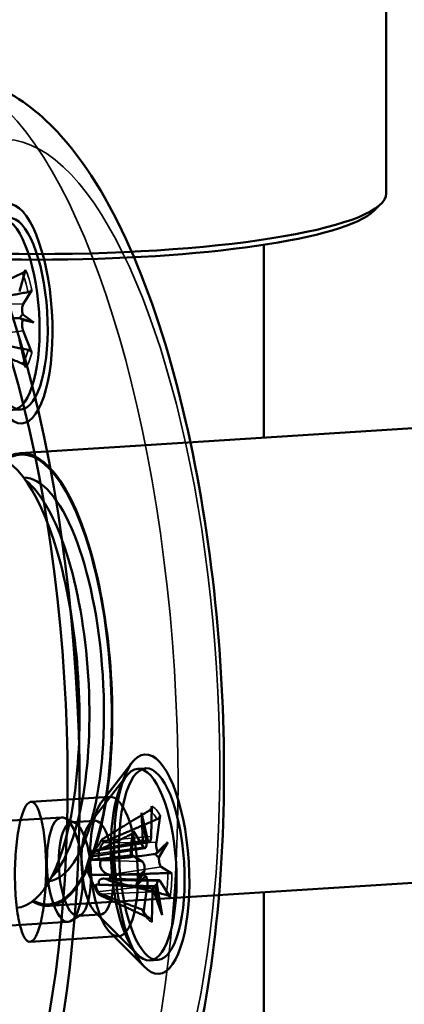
# Model space of a CAD drawing. Header units: millimetres. Extents: x 814 to 3201, y 212 to 4576.
# Tile 9 of 69: x 1665 to 1676, y 1612 to 1640. Entities that reach past the tile are written whole.
import ezdxf

# ---------------------------------------------------------------- set-up
doc = ezdxf.new("R2010")
doc.units = ezdxf.units.MM
doc.header["$LTSCALE"] = 18
doc.layers.add('Widoczne (ISO)', color=7, linetype='Continuous', lineweight=50)
doc.layers.add('Widoczne wąskie (ISO)', color=7, linetype='Continuous', lineweight=35)

msp = doc.modelspace()

# ---------------------------------------------------------------- linework, layer by layer
at = {"layer": 'Widoczne (ISO)'}
for p, q in [((1675.207, 1634.893), (1675.207, 1649.756)), ((1674.854, 1634.396), (1675.05, 1634.587)), ((1671.707, 1633.423), (1671.707, 1627.895)), ((1664.882, 1632.706), (1664.705, 1632.079)), ((1665.059, 1632.12), (1664.814, 1631.718)), ((1665.122, 1631.197), (1664.72, 1631.322)), ((1665.122, 1631.197), (1664.801, 1631.422)), ((1664.801, 1631.267), (1665.122, 1631.197)), ((1664.732, 1627.454), (1719.892, 1630.94)), ((1665.063, 1630.33), (1664.815, 1630.958)), ((1664.889, 1629.905), (1664.708, 1630.697)), ((1664.748, 1628.704), (1664.517, 1628.689)), ((1667.057, 1617.455), (1667.932, 1618.586)), ((1668.323, 1618.419), (1668.091, 1618.404)), ((1666.705, 1616.821), (1667.772, 1618.202)), ((1665.552, 1614.48), (1720.712, 1617.966)), ((1665.037, 1617.46), (1667.29, 1617.602)), ((1668.495, 1617.336), (1668.478, 1616.469)), ((1665.912, 1617.014), (1657.414, 1616.477)), ((1666.292, 1616.863), (1666.003, 1616.996)), ((1666.861, 1616.92), (1666.209, 1616.879)), ((1668.201, 1617.141), (1668.352, 1616.249)), ((1668.201, 1617.141), (1668.242, 1616.362)), ((1668.397, 1616.311), (1668.201, 1617.141)), ((1668.737, 1617.068), (1668.627, 1616.305)), ((1667.972, 1616.619), (1668.256, 1616.165)), ((1668.298, 1616.135), (1666.726, 1615.888)), ((1668.421, 1616.304), (1666.798, 1616.049)), ((1668.957, 1616.306), (1668.6, 1615.967)), ((1668.957, 1616.306), (1668.672, 1616.007)), ((1668.701, 1615.864), (1668.957, 1616.306)), ((1666.617, 1615.556), (1666.729, 1615.929)), ((1667.92, 1615.946), (1668.223, 1615.751)), ((1668.602, 1615.967), (1668.56, 1615.96)), ((1666.617, 1615.556), (1666.781, 1615.186)), ((1669.073, 1615.403), (1668.769, 1615.598)), ((1668.699, 1615.214), (1667.118, 1615.261)), ((1668.292, 1615.485), (1668.036, 1615.043)), ((1668.036, 1615.043), (1668.164, 1615.368)), ((1668.036, 1615.043), (1668.321, 1615.342)), ((1668.185, 1615.369), (1668.071, 1615.372)), ((1668.576, 1615.046), (1666.937, 1615.094)), ((1668.255, 1614.281), (1668.366, 1615.044)), ((1668.792, 1614.208), (1668.522, 1614.972)), ((1668.596, 1615.038), (1668.792, 1614.208)), ((1668.792, 1614.208), (1668.641, 1615.1)), ((1669.02, 1614.73), (1668.737, 1615.184)), ((1668.498, 1614.013), (1668.515, 1614.88)), ((1671.707, 1614.869), (1671.707, 1537.752)), ((1666.459, 1614.218), (1666.189, 1614.05)), ((1667.031, 1614.233), (1666.379, 1614.191)), ((1666.863, 1614.311), (1668.096, 1613.076)), ((1666.101, 1614.02), (1657.603, 1613.483)), ((1665.011, 1613.45), (1667.542, 1613.61)), ((1667.293, 1613.727), (1668.303, 1612.715)), ((1668.67, 1612.93), (1668.438, 1612.915))]:
    msp.add_line(p, q, dxfattribs=at)
for centre, major_axis, ratio, start_param, end_param in [((1660.443, 1620.67), (1.104, -17.465), 0.336824, 5.002141, 10.705823), ((1660.443, 1620.67), (1.041, -16.467), 0.336824, 5.02026, 10.687703), ((1665.207, 1634.893), (10, 0), 0.173648, 3.141593, 6.283185), ((1665.207, 1634.696), (-9.8, 0), 0.173648, 0.177254, 2.964339), ((1664.857, 1631.529), (-0.013, 0.213), 0.336824, 0.448645, 2.075594), ((1665.049, 1631.512), (0.327, 0.205), 0.192131, 2.303657, 2.959964), ((1665.05, 1631.15), (-0.33, 0.174), 0.048911, 0.088378, 0.744685), ((1664.858, 1631.108), (-0.013, 0.213), 0.336824, 0.70779, 2.334738), ((1665.142, 1620.967), (-0.41, 6.487), 0.336824, 2.924867, 6.499911), ((1665.142, 1620.967), (-0.407, 6.446), 0.336824, 2.938682, 6.486096), ((1664.202, 1620.907), (0.41, -6.487), 0.336824, 0, 3.141593), ((1665.142, 1620.967), (-0.366, 5.788), 0.336824, 3.16613, 6.258648), ((1664.672, 1620.937), (0.376, -5.947), 0.336824, 0.291861, 2.849732), ((1667.027, 1615.582), (-0.052, 0.819), 0.336824, 5.771078, 5.995422), ((1668.484, 1616.369), (0.252, -0.105), 0.614881, 3.773606, 4.429914), ((1668.59, 1616.514), (-0.369, -0.118), 0.449735, 0.228551, 0.884859), ((1668.405, 1616.516), (0.013, -0.213), 0.336824, 5.984746, 7.611694), ((1668.282, 1616.348), (0.013, -0.213), 0.336824, 5.725602, 7.35255), ((1668.695, 1616.196), (-0.013, 0.213), 0.336824, 1.013213, 2.640161), ((1667.027, 1615.582), (0.052, -0.819), 0.336824, 4.200281, 4.424626), ((1668.892, 1616.18), (0.292, 0.213), 0.042691, 3.17254, 3.828848), ((1668.96, 1615.844), (-0.36, 0.149), 0.266681, 0.227419, 0.883727), ((1668.773, 1615.805), (0.013, -0.213), 0.336824, 4.41395, 6.040898), ((1668.219, 1615.544), (-0.013, 0.213), 0.336824, 4.41395, 6.040898), ((1667.027, 1615.582), (-0.052, 0.819), 0.336824, 4.200281, 4.424626), ((1668.418, 1615.53), (-0.281, -0.21), 0.122756, 5.08584, 5.742147), ((1668.486, 1615.193), (0.352, -0.16), 0.206887, 2.150434, 2.806742), ((1668.298, 1615.153), (0.013, -0.213), 0.336824, 1.013213, 2.640161), ((1668.588, 1614.833), (-0.013, 0.213), 0.336824, 5.984746, 7.611694), ((1668.894, 1615.004), (0.376, 0.087), 0.479619, 2.19327, 2.849578), ((1668.788, 1614.859), (-0.26, 0.132), 0.496596, 5.761564, 6.417872), ((1668.71, 1615.001), (-0.013, 0.213), 0.336824, 5.725602, 7.35255), ((1667.027, 1615.582), (0.052, -0.819), 0.336824, 5.771078, 5.995422)]:
    msp.add_ellipse(centre, major_axis=major_axis, ratio=ratio, start_param=start_param, end_param=end_param, dxfattribs=at)
for centre, major_axis in [((1664.575, 1631.448), (0.199, -3.144)), ((1664.343, 1631.433), (-0.173, 2.745)), ((1664.575, 1631.448), (-0.173, 2.745)), ((1668.496, 1615.675), (-0.199, 3.144)), ((1668.265, 1615.66), (0.173, -2.745)), ((1668.496, 1615.675), (0.173, -2.745)), ((1667.416, 1615.606), (0.126, -1.996)), ((1666.006, 1615.517), (0.095, -1.497)), ((1666.946, 1615.577), (0.085, -1.344)), ((1666.294, 1615.535), (0.085, -1.344))]:
    msp.add_ellipse(centre, major_axis=major_axis, ratio=0.336824, dxfattribs=at)
for points, knots in [([(1662.159, 1638.313), (1662.817, 1638.355), (1663.476, 1638.213), (1664.771, 1637.625), (1665.368, 1637.129), (1666.722, 1635.623), (1667.39, 1634.458), (1668.568, 1631.704), (1669.066, 1630.111), (1669.842, 1626.737), (1670.129, 1624.973), (1670.496, 1621.394), (1670.58, 1619.583), (1670.542, 1616.058), (1670.419, 1614.345), (1669.966, 1611.142), (1669.633, 1609.659), (1668.711, 1606.987), (1668.125, 1605.816), (1666.92, 1604.495), (1666.505, 1604.144), (1665.526, 1603.602), (1664.954, 1603.42), (1664.366, 1603.383)], [2.591019, 2.591019, 2.591019, 2.591019, 2.768473, 2.768473, 2.993714, 2.993714, 3.350167, 3.350167, 3.707794, 3.707794, 4.045885, 4.045885, 4.378455, 4.378455, 4.711879, 4.711879, 5.053332, 5.053332, 5.418145, 5.418145, 5.574198, 5.574198, 5.732612, 5.732612, 5.732612, 5.732612]), ([(1664.882, 1632.706), (1664.879, 1632.694), (1664.871, 1632.679), (1664.853, 1632.655), (1664.839, 1632.642), (1664.814, 1632.624), (1664.8, 1632.615), (1664.787, 1632.609)], [0.02076039, 0.02076039, 0.02076039, 0.02076039, 0.02593303, 0.02593303, 0.03109721, 0.03109721, 0.03532758, 0.03532758, 0.03532758, 0.03532758]), ([(1664.951, 1632.066), (1664.965, 1632.068), (1664.98, 1632.072), (1665.008, 1632.082), (1665.023, 1632.089), (1665.045, 1632.104), (1665.054, 1632.113), (1665.059, 1632.12)], [0.04758377, 0.04758377, 0.04758377, 0.04758377, 0.05181414, 0.05181414, 0.05697832, 0.05697832, 0.06215096, 0.06215096, 0.06215096, 0.06215096]), ([(1664.72, 1631.322), (1664.697, 1631.322), (1664.675, 1631.321), (1664.497, 1631.317), (1664.312, 1631.311), (1663.878, 1631.294), (1663.598, 1631.282), (1663.26, 1631.268), (1663.201, 1631.265), (1663.143, 1631.263)], [-2.7963552, -2.7963552, -2.7963552, -2.7963552, -2.7900399, -2.7900399, -2.7426847, -2.7426847, -2.6569758, -2.6569758, -2.6392228, -2.6392228, -2.6392228, -2.6392228]), ([(1665.063, 1630.33), (1665.058, 1630.342), (1665.049, 1630.356), (1665.027, 1630.377), (1665.011, 1630.387), (1664.984, 1630.4), (1664.969, 1630.405), (1664.954, 1630.409)], [0.02076039, 0.02076039, 0.02076039, 0.02076039, 0.02593303, 0.02593303, 0.03109721, 0.03109721, 0.03532758, 0.03532758, 0.03532758, 0.03532758]), ([(1664.793, 1630.014), (1664.806, 1630.009), (1664.82, 1630), (1664.845, 1629.981), (1664.859, 1629.966), (1664.877, 1629.938), (1664.885, 1629.92), (1664.889, 1629.905)], [0.04758377, 0.04758377, 0.04758377, 0.04758377, 0.05181414, 0.05181414, 0.05697832, 0.05697832, 0.06215096, 0.06215096, 0.06215096, 0.06215096]), ([(1665.268, 1617.178), (1665.221, 1617.307), (1665.165, 1617.401), (1665.048, 1617.478), (1664.987, 1617.46), (1664.877, 1617.335), (1664.821, 1617.22), (1664.723, 1616.901), (1664.681, 1616.696), (1664.62, 1616.264), (1664.596, 1616.007), (1664.574, 1615.479), (1664.576, 1615.208), (1664.598, 1614.719), (1664.622, 1614.471), (1664.689, 1614.041), (1664.733, 1613.861), (1664.826, 1613.603), (1664.883, 1613.509), (1665, 1613.432), (1665.061, 1613.45), (1665.17, 1613.575), (1665.226, 1613.69), (1665.324, 1614.009), (1665.366, 1614.214), (1665.427, 1614.646), (1665.45, 1614.903), (1665.473, 1615.431), (1665.472, 1615.702), (1665.449, 1616.191), (1665.426, 1616.439), (1665.359, 1616.869), (1665.315, 1617.05), (1665.268, 1617.178)], [0, 0, 0, 0, 0.076125, 0.076125, 0.15225, 0.15225, 0.227548, 0.227548, 0.302846, 0.302846, 0.378145, 0.378145, 0.453443, 0.453443, 0.529568, 0.529568, 0.605692, 0.605692, 0.681822, 0.681822, 0.757951, 0.757951, 0.83325, 0.83325, 0.908548, 0.908548, 0.983847, 0.983847, 1.059146, 1.059146, 1.135275, 1.135275, 1.211404, 1.211404, 1.211404, 1.211404]), ([(1668.495, 1617.336), (1668.495, 1617.319), (1668.491, 1617.299), (1668.478, 1617.267), (1668.467, 1617.249), (1668.447, 1617.226), (1668.434, 1617.216), (1668.422, 1617.208)], [0.02076039, 0.02076039, 0.02076039, 0.02076039, 0.02593303, 0.02593303, 0.03109721, 0.03109721, 0.03532758, 0.03532758, 0.03532758, 0.03532758]), ([(1668.647, 1616.96), (1668.661, 1616.966), (1668.675, 1616.974), (1668.699, 1616.994), (1668.712, 1617.009), (1668.729, 1617.036), (1668.735, 1617.054), (1668.737, 1617.068)], [0.04758377, 0.04758377, 0.04758377, 0.04758377, 0.05181414, 0.05181414, 0.05697832, 0.05697832, 0.06215096, 0.06215096, 0.06215096, 0.06215096]), ([(1668.242, 1616.362), (1668.223, 1616.355), (1668.203, 1616.349), (1668.047, 1616.301), (1667.876, 1616.264), (1667.475, 1616.182), (1667.213, 1616.135), (1666.894, 1616.079), (1666.839, 1616.07), (1666.784, 1616.06)], [-2.7963552, -2.7963552, -2.7963552, -2.7963552, -2.7900399, -2.7900399, -2.7426847, -2.7426847, -2.6569758, -2.6569758, -2.6392228, -2.6392228, -2.6392228, -2.6392228]), ([(1667.979, 1616.588), (1667.972, 1616.55), (1667.966, 1616.51), (1667.955, 1616.428), (1667.951, 1616.386), (1667.942, 1616.3), (1667.939, 1616.256), (1667.933, 1616.167), (1667.931, 1616.121), (1667.929, 1616.029), (1667.928, 1615.983), (1667.928, 1615.936)], [4.4942866, 4.4942866, 4.4942866, 4.4942866, 4.5815016, 4.5815016, 4.6687165, 4.6687165, 4.7559315, 4.7559315, 4.8431464, 4.8431464, 4.9303613, 4.9303613, 4.9303613, 4.9303613]), ([(1667.939, 1616.545), (1667.949, 1616.55), (1667.959, 1616.556), (1667.973, 1616.571), (1667.978, 1616.581), (1667.98, 1616.599), (1667.978, 1616.61), (1667.972, 1616.619)], [0.04758377, 0.04758377, 0.04758377, 0.04758377, 0.05181414, 0.05181414, 0.05697832, 0.05697832, 0.06215096, 0.06215096, 0.06215096, 0.06215096]), ([(1666.784, 1616.06), (1666.785, 1616.057), (1666.786, 1616.054), (1666.791, 1616.047), (1666.798, 1616.047), (1666.818, 1616.057), (1666.833, 1616.067), (1666.866, 1616.095), (1666.884, 1616.114), (1666.922, 1616.156), (1666.944, 1616.184), (1666.987, 1616.246), (1667.008, 1616.279), (1667.025, 1616.311), (1667.031, 1616.322), (1667.037, 1616.334), (1667.043, 1616.346)], [-0.05372527, -0.05372527, -0.05372527, -0.05372527, -0.04982808, -0.04982808, -0.04051932, -0.04051932, -0.03121055, -0.03121055, -0.02190179, -0.02190179, -0.01095089, -0.01095089, 0, 0, 0, 0.00382906, 0.00382906, 0.00382906, 0.00382906]), ([(1667.1, 1616.282), (1667.093, 1616.272), (1667.086, 1616.261), (1667.06, 1616.222), (1667.04, 1616.188), (1667.006, 1616.116), (1666.991, 1616.079), (1666.973, 1616.016), (1666.966, 1615.984), (1666.963, 1615.923), (1666.966, 1615.894), (1666.982, 1615.845), (1666.995, 1615.822), (1667.02, 1615.796), (1667.027, 1615.789), (1667.036, 1615.783)], [0.13976647, 0.13976647, 0.13976647, 0.13976647, 0.14359553, 0.14359553, 0.15454642, 0.15454642, 0.16549732, 0.16549732, 0.17480608, 0.17480608, 0.18411485, 0.18411485, 0.19342361, 0.19342361, 0.1973208, 0.1973208, 0.1973208, 0.1973208]), ([(1666.73, 1615.363), (1666.726, 1615.375), (1666.722, 1615.388), (1666.712, 1615.433), (1666.706, 1615.466), (1666.699, 1615.527), (1666.698, 1615.559), (1666.7, 1615.618), (1666.703, 1615.646), (1666.711, 1615.695), (1666.716, 1615.719), (1666.727, 1615.759), (1666.733, 1615.774), (1666.738, 1615.783), (1666.74, 1615.787), (1666.742, 1615.79), (1666.744, 1615.792)], [-0.05372527, -0.05372527, -0.05372527, -0.05372527, -0.04982808, -0.04982808, -0.04051932, -0.04051932, -0.03121055, -0.03121055, -0.02190179, -0.02190179, -0.01095089, -0.01095089, 0, 0, 0, 0.00382906, 0.00382906, 0.00382906, 0.00382906]), ([(1666.756, 1615.953), (1666.754, 1615.946), (1666.752, 1615.94), (1666.745, 1615.918), (1666.739, 1615.905), (1666.729, 1615.889), (1666.726, 1615.887), (1666.722, 1615.892), (1666.722, 1615.898), (1666.726, 1615.921), (1666.731, 1615.937), (1666.745, 1615.975), (1666.756, 1615.999), (1666.773, 1616.037), (1666.779, 1616.048), (1666.784, 1616.06)], [0.13976647, 0.13976647, 0.13976647, 0.13976647, 0.14359553, 0.14359553, 0.15454642, 0.15454642, 0.16549732, 0.16549732, 0.17480608, 0.17480608, 0.18411485, 0.18411485, 0.19342361, 0.19342361, 0.1973208, 0.1973208, 0.1973208, 0.1973208]), ([(1668.6, 1615.967), (1668.578, 1615.963), (1668.556, 1615.959), (1668.38, 1615.933), (1668.196, 1615.911), (1667.766, 1615.86), (1667.488, 1615.83), (1667.151, 1615.795), (1667.094, 1615.789), (1667.036, 1615.783)], [-2.7963552, -2.7963552, -2.7963552, -2.7963552, -2.7900399, -2.7900399, -2.7426847, -2.7426847, -2.6569758, -2.6569758, -2.6392228, -2.6392228, -2.6392228, -2.6392228]), ([(1667.92, 1615.946), (1667.925, 1615.942), (1667.929, 1615.938), (1667.927, 1615.931), (1667.922, 1615.928), (1667.909, 1615.924), (1667.9, 1615.922), (1667.89, 1615.921)], [0.02076039, 0.02076039, 0.02076039, 0.02076039, 0.02593303, 0.02593303, 0.03109721, 0.03109721, 0.03532758, 0.03532758, 0.03532758, 0.03532758]), ([(1667.036, 1615.783), (1667.031, 1615.77), (1667.028, 1615.756), (1667.018, 1615.71), (1667.016, 1615.677), (1667.022, 1615.615), (1667.031, 1615.584), (1667.059, 1615.526), (1667.077, 1615.5), (1667.117, 1615.454), (1667.144, 1615.432), (1667.199, 1615.397), (1667.229, 1615.384), (1667.256, 1615.376), (1667.265, 1615.373), (1667.275, 1615.371), (1667.284, 1615.37)], [-0.05372527, -0.05372527, -0.05372527, -0.05372527, -0.04982808, -0.04982808, -0.04051932, -0.04051932, -0.03121055, -0.03121055, -0.02190179, -0.02190179, -0.01095089, -0.01095089, 0, 0, 0, 0.00382906, 0.00382906, 0.00382906, 0.00382906]), ([(1668.164, 1615.368), (1668.145, 1615.369), (1668.126, 1615.37), (1667.975, 1615.376), (1667.806, 1615.376), (1667.411, 1615.374), (1667.153, 1615.37), (1666.838, 1615.364), (1666.784, 1615.364), (1666.73, 1615.363)], [-2.7963552, -2.7963552, -2.7963552, -2.7963552, -2.7900399, -2.7900399, -2.7426847, -2.7426847, -2.6569758, -2.6569758, -2.6392228, -2.6392228, -2.6392228, -2.6392228]), ([(1666.928, 1614.88), (1666.923, 1614.889), (1666.919, 1614.899), (1666.902, 1614.936), (1666.887, 1614.968), (1666.854, 1615.035), (1666.837, 1615.07), (1666.807, 1615.13), (1666.792, 1615.161), (1666.766, 1615.22), (1666.755, 1615.248), (1666.739, 1615.297), (1666.734, 1615.321), (1666.73, 1615.348), (1666.73, 1615.356), (1666.73, 1615.363)], [0.13976647, 0.13976647, 0.13976647, 0.13976647, 0.14359553, 0.14359553, 0.15454642, 0.15454642, 0.16549732, 0.16549732, 0.17480608, 0.17480608, 0.18411485, 0.18411485, 0.19342361, 0.19342361, 0.1973208, 0.1973208, 0.1973208, 0.1973208]), ([(1667.272, 1615.209), (1667.262, 1615.215), (1667.253, 1615.22), (1667.217, 1615.239), (1667.188, 1615.25), (1667.13, 1615.262), (1667.102, 1615.262), (1667.057, 1615.254), (1667.037, 1615.247), (1667.003, 1615.222), (1666.99, 1615.205), (1666.976, 1615.167), (1666.973, 1615.144), (1666.977, 1615.107), (1666.978, 1615.096), (1666.981, 1615.085)], [0.13976647, 0.13976647, 0.13976647, 0.13976647, 0.14359553, 0.14359553, 0.15454642, 0.15454642, 0.16549732, 0.16549732, 0.17480608, 0.17480608, 0.18411485, 0.18411485, 0.19342361, 0.19342361, 0.1973208, 0.1973208, 0.1973208, 0.1973208]), ([(1669.073, 1615.403), (1669.067, 1615.407), (1669.056, 1615.411), (1669.033, 1615.416), (1669.017, 1615.418), (1668.988, 1615.419), (1668.972, 1615.42), (1668.958, 1615.419)], [0.02076039, 0.02076039, 0.02076039, 0.02076039, 0.02593303, 0.02593303, 0.03109721, 0.03109721, 0.03532758, 0.03532758, 0.03532758, 0.03532758]), ([(1666.981, 1615.085), (1666.972, 1615.088), (1666.964, 1615.09), (1666.938, 1615.096), (1666.923, 1615.095), (1666.903, 1615.085), (1666.896, 1615.076), (1666.893, 1615.049), (1666.896, 1615.032), (1666.906, 1614.993), (1666.915, 1614.967), (1666.94, 1614.91), (1666.954, 1614.878), (1666.969, 1614.848), (1666.974, 1614.838), (1666.98, 1614.827), (1666.985, 1614.816)], [-0.05372527, -0.05372527, -0.05372527, -0.05372527, -0.04982808, -0.04982808, -0.04051932, -0.04051932, -0.03121055, -0.03121055, -0.02190179, -0.02190179, -0.01095089, -0.01095089, 0, 0, 0, 0.00382906, 0.00382906, 0.00382906, 0.00382906]), ([(1668.522, 1614.972), (1668.501, 1614.977), (1668.479, 1614.981), (1668.308, 1615.008), (1668.127, 1615.022), (1667.702, 1615.052), (1667.428, 1615.066), (1667.095, 1615.08), (1667.038, 1615.083), (1666.981, 1615.085)], [-2.7963552, -2.7963552, -2.7963552, -2.7963552, -2.7900399, -2.7900399, -2.7426847, -2.7426847, -2.6569758, -2.6569758, -2.6392228, -2.6392228, -2.6392228, -2.6392228]), ([(1668.909, 1614.795), (1668.923, 1614.792), (1668.939, 1614.787), (1668.966, 1614.775), (1668.982, 1614.766), (1669.005, 1614.75), (1669.015, 1614.739), (1669.02, 1614.73)], [0.04758377, 0.04758377, 0.04758377, 0.04758377, 0.05181414, 0.05181414, 0.05697832, 0.05697832, 0.06215096, 0.06215096, 0.06215096, 0.06215096]), ([(1668.2, 1614.38), (1668.211, 1614.375), (1668.222, 1614.369), (1668.24, 1614.352), (1668.248, 1614.338), (1668.256, 1614.313), (1668.257, 1614.296), (1668.255, 1614.281)], [0.04758377, 0.04758377, 0.04758377, 0.04758377, 0.05181414, 0.05181414, 0.05697832, 0.05697832, 0.06215096, 0.06215096, 0.06215096, 0.06215096]), ([(1668.245, 1614.342), (1668.259, 1614.317), (1668.273, 1614.294), (1668.3, 1614.253), (1668.313, 1614.235), (1668.339, 1614.203), (1668.352, 1614.188), (1668.376, 1614.165), (1668.388, 1614.155), (1668.409, 1614.14), (1668.418, 1614.135), (1668.426, 1614.131)], [6.0649279, 6.0649279, 6.0649279, 6.0649279, 6.1520047, 6.1520047, 6.2390815, 6.2390815, 6.3261584, 6.3261584, 6.4132352, 6.4132352, 6.500312, 6.500312, 6.500312, 6.500312]), ([(1668.498, 1614.013), (1668.498, 1614.03), (1668.494, 1614.05), (1668.482, 1614.08), (1668.471, 1614.096), (1668.45, 1614.117), (1668.438, 1614.126), (1668.425, 1614.132)], [0.02076039, 0.02076039, 0.02076039, 0.02076039, 0.02593303, 0.02593303, 0.03109721, 0.03109721, 0.03532758, 0.03532758, 0.03532758, 0.03532758])]:
    msp.add_open_spline(points, degree=3, knots=knots, dxfattribs=at)
for points, weights in [([(1663.279, 1631.907), (1663.799, 1632.151), (1664.787, 1632.609)], [1, 1.0526638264, 1.00378810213]), ([(1664.951, 1632.066), (1663.885, 1631.866), (1663.324, 1631.759)], [1.00378810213, 1.0526638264, 1]), ([(1663.326, 1630.75), (1663.888, 1630.631), (1664.954, 1630.409)], [1, 1.0526638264, 1.00378810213]), ([(1664.793, 1630.014), (1663.803, 1630.424), (1663.282, 1630.643)], [1.00378810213, 1.0526638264, 1]), ([(1667.055, 1616.372), (1667.526, 1616.663), (1668.422, 1617.208)], [1, 1.0526638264, 1.00378810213]), ([(1668.647, 1616.96), (1667.644, 1616.533), (1667.117, 1616.304)], [1.00378810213, 1.0526638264, 1]), ([(1667.939, 1616.545), (1667.166, 1616.168), (1666.761, 1615.968)], [1.00378810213, 1.0526638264, 1]), ([(1667.043, 1616.346), (1667.049, 1616.358), (1667.055, 1616.372)], [1.02927435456, 1.01465889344, 1]), ([(1667.117, 1616.304), (1667.109, 1616.293), (1667.1, 1616.282)], [1, 1.01465889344, 1.02927435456]), ([(1666.744, 1615.792), (1666.746, 1615.795), (1666.748, 1615.797)], [1.02927435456, 1.01465889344, 1]), ([(1666.748, 1615.797), (1667.14, 1615.84), (1667.89, 1615.921)], [1, 1.0526638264, 1.00378810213]), ([(1666.761, 1615.968), (1666.759, 1615.96), (1666.756, 1615.953)], [1, 1.01465889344, 1.02927435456]), ([(1667.284, 1615.37), (1667.295, 1615.368), (1667.306, 1615.366)], [1.02927435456, 1.01465889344, 1]), ([(1667.306, 1615.366), (1667.876, 1615.384), (1668.958, 1615.419)], [1, 1.0526638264, 1.00378810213]), ([(1667.293, 1615.196), (1667.282, 1615.202), (1667.272, 1615.209)], [1, 1.01465889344, 1.02927435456]), ([(1668.909, 1614.795), (1667.85, 1615.056), (1667.293, 1615.196)], [1.00378810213, 1.0526638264, 1]), ([(1666.937, 1614.859), (1666.932, 1614.87), (1666.928, 1614.88)], [1, 1.01465889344, 1.02927435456]), ([(1668.2, 1614.38), (1667.372, 1614.692), (1666.937, 1614.859)], [1.00378810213, 1.0526638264, 1]), ([(1666.985, 1614.816), (1666.992, 1614.804), (1666.998, 1614.792)], [1.02927435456, 1.01465889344, 1]), ([(1666.998, 1614.792), (1667.49, 1614.561), (1668.425, 1614.132)], [1, 1.0526638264, 1.00378810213])]:
    msp.add_rational_spline(points, weights, degree=2, dxfattribs=at)
at = {"layer": 'Widoczne wąskie (ISO)'}
for p, q in [((1664.814, 1631.718), (1663.304, 1631.747)), ((1664.815, 1630.958), (1663.306, 1630.767)), ((1668.478, 1616.469), (1667.043, 1616.346)), ((1668.256, 1616.165), (1666.756, 1615.953)), ((1668.627, 1616.305), (1667.1, 1616.282)), ((1668.223, 1615.751), (1666.744, 1615.792)), ((1668.769, 1615.598), (1667.284, 1615.37)), ((1668.366, 1615.044), (1666.928, 1614.88)), ((1668.737, 1615.184), (1667.272, 1615.209)), ((1668.515, 1614.88), (1666.985, 1614.816))]:
    msp.add_line(p, q, dxfattribs=at)
for centre, major_axis, start_param, end_param in [((1663.262, 1620.848), (-1.104, 17.465), 1.860548, 7.56423), ((1665.142, 1620.967), (0.978, -15.469), 5.131307, 10.576656), ((1664.502, 1631.444), (-0.098, 1.558), 5.101591, 5.535774), ((1664.575, 1631.448), (0.106, -1.683), 1.960389, 2.39379), ((1664.502, 1631.444), (0.098, -1.558), 0.389202, 0.823385), ((1664.575, 1631.448), (0.106, -1.683), 0.389593, 0.822994), ((1668.424, 1615.67), (-0.098, 1.558), 5.666158, 6.100341), ((1668.496, 1615.675), (-0.106, 1.683), 5.666549, 6.09995), ((1668.424, 1615.67), (0.098, -1.558), 4.095362, 4.529545), ((1668.496, 1615.675), (-0.106, 1.683), 0.95416, 1.387561), ((1668.424, 1615.67), (-0.098, 1.558), 4.095362, 4.529545), ((1668.496, 1615.675), (0.106, -1.683), 0.95416, 1.387561), ((1668.424, 1615.67), (0.098, -1.558), 5.666158, 6.100341), ((1668.496, 1615.675), (0.106, -1.683), 5.666549, 6.09995)]:
    msp.add_ellipse(centre, major_axis=major_axis, ratio=0.336824, start_param=start_param, end_param=end_param, dxfattribs=at)

doc.saveas('drawing.dxf')
